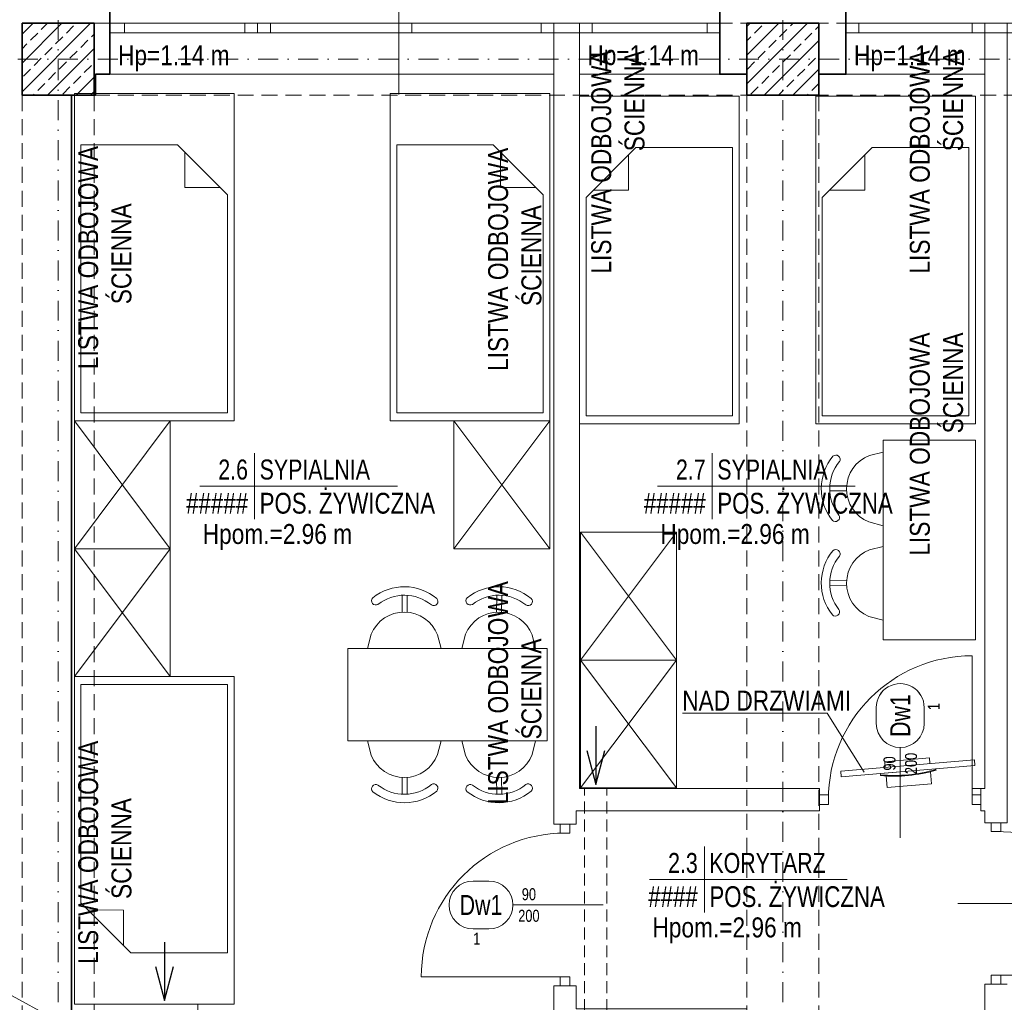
# Model space of a CAD drawing. Header units: millimetres. Extents: x -96593 to 66336, y -23969 to 7139.
# Tile 194 of 256: x -75720 to -75103, y -10210 to -9595. Entities that reach past the tile are written whole.
import ezdxf
from ezdxf.enums import TextEntityAlignment as Align

# ---------------------------------------------------------------- set-up
doc = ezdxf.new("R2010")
doc.units = ezdxf.units.MM
for name, pattern in [('DASHDOT', [1, 0.5, -0.25, 0, -0.25]), ('DASHED', [0.75, 0.5, -0.25]), ('DASHEDX2', [1.5, 1, -0.5])]:
    doc.linetypes.add(name, pattern=pattern)
for name, color, linetype, lineweight in [('BA_drz', 7, 'Continuous', 18), ('BA_met', 7, 'Continuous', 18), ('BA_sym', 7, 'Continuous', 18), ('BA_txc', 1, 'Continuous', 18), ('BA_txs', 2, 'Continuous', 18), ('MM_KS_OPISY', 7, 'Continuous', 9), ('mm_went_opis', 7, 'Continuous', 15), ('PG_KONSTRUKCJA', 5, 'Continuous', 35), ('PG_OKNA', 7, 'Continuous', 18), ('PG_OSIE', 1, 'DASHDOT', 18), ('PG_PARAPETY_WEWN.', 2, 'Continuous', 18), ('PG_PODCIĄGI', 1, 'DASHED', 18), ('PG_PRZERYWANE_ŚREDNIE', 1, 'DASHEDX2', 18), ('PG_SZRAF', 1, 'Continuous', 18), ('PG_WYMIARY', 1, 'Continuous', 18), ('PG_WYPOSAŻENIE', 1, 'Continuous', 18), ('PG_ŚCIANY_DZIAŁOWE', 3, 'Continuous', 18), ('PG_ŚCIANY_SŁUPY', 4, 'Continuous', 35)]:
    doc.layers.add(name, color=color, linetype=linetype, lineweight=lineweight)
doc.layers.add('BA_pom', color=6, linetype='Continuous', lineweight=18, plot=False)
doc.styles.add('BIKTS', font='bikromsw.shx', dxfattribs={"width": 0.85})
doc.styles.add('ROMANS', font='bikromsw.shx', dxfattribs={"width": 0.8})

# ---------------------------------------------------------------- blocks, each defined once
blk = doc.blocks.new('dr1h901')
at = {"color": 0}
blk.add_line((-0.5, 0), (-0.5, 1), dxfattribs=at)
blk.add_line((0, 0.3622), (0, -0.2655))
blk.add_arc((-0.5, 0), 1, 0, 90, dxfattribs=at)
blk = doc.blocks.new('jamb')
blk.add_lwpolyline([(-0.5, -0.5), (-0.5, 0.5), (0.5, 0.5), (0.5, -0.5)], close=True)
blk = doc.blocks.new('bikmet')
blk.add_line((0, 1.65), (0, -1.65))
at = {"style": 'ROMANS', "width": 0.8}
blk.add_attdef('NRPOM', text='', height=1, dxfattribs=at).set_placement((-0.333, 0.333), align=Align.RIGHT)
blk.add_attdef('NWAPOM', (0.25, 0.333), '', height=1, dxfattribs=at)
blk.add_attdef('PODLOGA', text='', height=1.042, dxfattribs=at).set_placement((0.25, -0.333), align=Align.TOP_LEFT)
blk = doc.blocks.new('symdrz')
blk.add_lwpolyline([(-10, -30, -1), (-10, 30), (10, 30, -1), (10, -30)], format="xyb", close=True)
at = {"style": 'BIKTS', "width": 0.8}
blk.add_attdef('SZERDRZ', text='', height=25, dxfattribs=at).set_placement((77.1, 8.8), align=Align.CENTER)
blk.add_attdef('SYMDRZ', text='', height=25, dxfattribs=at).set_placement((0, 0), align=Align.MIDDLE)
blk.add_attdef('WYSDRZ', text='', height=25, dxfattribs=at).set_placement((77.1, -9.5), align=Align.TOP_CENTER)
blk = doc.blocks.new('A$C652F0D4A')
at = {"layer": 'PG_SZRAF'}
h = blk.add_hatch(dxfattribs=at)
h.set_pattern_fill('ANSI33', color=256, scale=2)
h.set_pattern_definition([(45, (-7030.048, -4118.865), (-8.980256, 8.980256), []), (45, (-7021.067, -4118.865), (-8.980256, 8.980256), [6.35, -3.175])])
h.paths.add_polyline_path([(-45, 45), (0, 45), (0, 0), (-45, 0)])
at = {"layer": 'PG_KONSTRUKCJA'}
blk.add_lwpolyline([(-45, 45), (0, 45), (0, 0), (-45, 0), (-45, 45)], dxfattribs=at)
blk = doc.blocks.new('A$C8890cfa8')
at = {"layer": 'PG_WYPOSAŻENIE', "color": 18, "true_color": 0x000000}
for p, q in [((63.4, 95.86), (32.15, 64.61)), ((58.89, 91.34), (58.81, 69.2)), ((58.81, 69.2), (36.82, 69.27))]:
    blk.add_line(p, q, dxfattribs=at)
blk.add_lwpolyline([(0, 100), (0, 0), (205, 0), (205, 100)], close=True, dxfattribs=at)
blk.add_lwpolyline([(32.15, 64.61), (32.15, 4.14), (200, 4.14), (200, 95.86), (63.4, 95.86)], dxfattribs=at)
blk = doc.blocks.new('A$C5d8eeb17')
at = {"layer": 'PG_WYPOSAŻENIE', "color": 251, "true_color": 0x636466}
for p, q in [((38.75, 0), (38.75, 125)), ((38.75, 125), (96.51, 125)), ((96.51, 0), (96.51, 125)), ((29.78, 110.32), (38.75, 112.71)), ((5.34, 90.84), (15.88, 90.94)), ((5.37, 87.7), (15.91, 87.8)), ((38.75, 66.59), (30.19, 68.7)), ((29.78, 51.21), (38.75, 53.6)), ((5.34, 31.72), (15.88, 31.83)), ((5.37, 28.58), (15.91, 28.69)), ((38.75, 7.48), (30.19, 9.58)), ((96.51, 0), (38.75, 0))]:
    blk.add_line(p, q, dxfattribs=at)
for centre, radius, start, end in [((31.82, 89.53), 31.82, 141.44423, 219.67524), ((31.82, 89.53), 26.51, 141.44423, 219.67524), ((8.8, 107.44), 2.68, 328.6779, 134.21057), ((38.22, 89.59), 22.39, 112.15531, 248.96416), ((9.16, 71.17), 2.68, 226.9089, 32.44157), ((31.82, 30.41), 31.82, 141.44423, 219.67524), ((8.8, 48.32), 2.68, 328.6779, 134.21057), ((38.22, 30.47), 22.39, 112.15531, 248.96416), ((31.82, 30.41), 26.51, 141.44423, 219.67524), ((9.16, 12.05), 2.68, 226.9089, 32.44157)]:
    blk.add_arc(centre, radius, start, end, dxfattribs=at)
blk = doc.blocks.new('A$C819905f0')
at = {"layer": 'PG_WYPOSAŻENIE', "color": 18, "true_color": 0x000000}
for points in [[(60, 389.73), (60, 309.73), (0, 309.73), (0, 389.73), (60, 389.73), (0, 309.73), (60, 309.73), (0, 389.73)], [(297.76, 389.73), (297.76, 309.73), (237.76, 309.73), (237.76, 389.73), (297.76, 389.73), (237.76, 309.73), (297.76, 309.73), (237.76, 389.73)], [(60, 309.73), (60, 229.73), (0, 229.73), (0, 309.73), (60, 309.73), (0, 229.73), (60, 229.73), (0, 309.73)]]:
    blk.add_lwpolyline(points, dxfattribs=at)
at = {"layer": 'PG_PRZERYWANE_ŚREDNIE', "color": 4}
for p, rotation in [((0, 594.73), 270), ((197.76, 594.73), 270), ((100, 24.73), 90.00000000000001)]:
    blk.add_blockref('A$C8890cfa8', p, dxfattribs=dict(at, rotation=rotation))
at = {"layer": 'PG_WYMIARY', "color": 18, "true_color": 0x000000, "xscale": -1, "rotation": 90}
blk.add_blockref('A$C5d8eeb17', (296.25, 285.97), dxfattribs=at)
at = {"layer": 'PG_WYMIARY', "color": 18, "true_color": 0x000000, "rotation": 90}
blk.add_blockref('A$C5d8eeb17', (296.25, 150.72), dxfattribs=at)
at = {"layer": 'BA_txs', "color": 18, "true_color": 0x000000, "char_height": 12.5, "width": 265.5977, "attachment_point": 1, "rotation": 90, "style": 'BIKTS'}
for insert in [(2.4, 363.25), (259.19, 362.13), (259.19, 90.83), (2.4, -9.05)]:
    blk.add_mtext('\\pi58.92981;LISTWA ODBOJOWA\\P\\pi95.61136; ŚCIENNA', dxfattribs=dict(at, insert=insert))
blk = doc.blocks.new('A$C48367b7f')
at = {"layer": 'BA_txs', "color": 18, "true_color": 0x000000, "char_height": 12.5, "width": 265.5977, "attachment_point": 7, "rotation": 90, "style": 'BIKTS'}
for insert in [(38.57, 362.13), (38.57, 90.83)]:
    blk.add_mtext('\\pi58.92981;LISTWA ODBOJOWA\\P\\pi95.61136; ŚCIENNA', dxfattribs=dict(at, insert=insert))
blk = doc.blocks.new('A$Cc70e98f8')
at = {"layer": 'PG_WYPOSAŻENIE', "color": 18, "true_color": 0x000000}
for p, q in [((141.6, 4.14), (172.85, 35.39)), ((146.19, 30.8), (168.18, 30.73)), ((146.19, 30.8), (146.19, 8.74))]:
    blk.add_line(p, q, dxfattribs=at)
blk.add_lwpolyline([(205, 0), (205, 100), (0, 100), (0, 0)], close=True, dxfattribs=at)
blk.add_lwpolyline([(172.85, 35.39), (172.85, 95.86), (5, 95.86), (5, 4.14), (141.6, 4.14)], dxfattribs=at)
blk = doc.blocks.new('A$C25dec356')
at = {"layer": 'PG_WYPOSAŻENIE', "color": 251, "true_color": 0x636466}
for p, q in [((19, 84.1), (21.1, 168.1)), ((21.1, 168.1), (28.1, 167.9)), ((23.8, 0), (28.1, 167.9)), ((1.4, 112.6), (0, 56.6)), ((1.4, 112.6), (16, 112.2)), ((18.2, 119.2), (17.3, 119.2)), ((19.8, 119.1), (18.1, 49.2)), ((18.2, 119.2), (19.8, 119.1)), ((26.7, 112), (33.8, 111.8)), ((33.8, 111.8), (32.4, 55.8)), ((19, 84.1), (16.9, 0.2)), ((0, 56.6), (15.2, 56.2)), ((25.3, 56), (32.4, 55.8)), ((16.3, 49.2), (17.2, 49.2)), ((18.1, 49.2), (17.2, 49.2)), ((16.9, 0.2), (23.8, 0))]:
    blk.add_line(p, q, dxfattribs=at)
for centre, radius, start, end in [((201.3, 81.5), 187.8, 168.4159, 189.8932), ((202.3, 81.5), 187.9, 168.4197, 189.8895)]:
    blk.add_arc(centre, radius, start, end, dxfattribs=at)
blk = doc.blocks.new('A$C1835ecf6')
at = {"layer": 'PG_WYPOSAŻENIE', "color": 251, "true_color": 0x636466}
for p, q in [((64.6, 46.81), (155.26, 46.81)), ((155.26, 46.81), (178.41, 9.88))]:
    blk.add_line(p, q, dxfattribs=at)
at = {"layer": 'PG_WYPOSAŻENIE', "color": 18, "true_color": 0x000000}
for points in [[(0.77, 80), (0.77, 160), (60.77, 160), (60.77, 80), (0.77, 80), (60.77, 160), (0.77, 160), (60.77, 80)], [(0.77, 0), (0.77, 80), (60.77, 80), (60.77, 0), (0.77, 0), (60.77, 80), (0.77, 80), (60.77, 0)]]:
    blk.add_lwpolyline(points, dxfattribs=at)
at = {"color": 18, "lineweight": 30, "true_color": 0x000000, "xscale": 0.4999999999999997, "yscale": 0.4999999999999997, "zscale": 0.4999999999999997, "rotation": 96.3366558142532}
blk.add_blockref('A$C25dec356', (248.74, 5.69), dxfattribs=at)
at = {"layer": 'PG_PRZERYWANE_ŚREDNIE', "color": 4, "xscale": -1, "rotation": 270}
for p in [(0, 227.97), (148, 227.97)]:
    blk.add_blockref('A$Cc70e98f8', p, dxfattribs=at)
at = {"layer": 'PG_WYMIARY', "color": 18, "true_color": 0x000000, "xscale": -1, "rotation": 180}
blk.add_blockref('A$C5d8eeb17', (151.49, 217.7), dxfattribs=at)
at = {"layer": 'BA_txs', "color": 18, "true_color": 0x000000, "char_height": 12.5, "width": 265.5977, "attachment_point": 3, "rotation": 90, "style": 'BIKTS'}
for insert in [(7.39, 461.69), (206.95, 461.69), (206.95, 285.08)]:
    blk.add_mtext('LISTWA ODBOJOWA\\P ŚCIENNA', dxfattribs=dict(at, insert=insert))
blk = doc.blocks.new('A$C5DA075D8')
at = {"layer": 'BA_met', "color": 252}
for points in [[(1036.11, 2341.95), (1159.91, 2341.95)], [(1322.78, 2341.95), (1446.58, 2341.95)], [(1317.84, 2095.67), (1441.64, 2095.67)]]:
    blk.add_lwpolyline(points, dxfattribs=at)
at = {"layer": 'BA_sym', "color": 252}
blk.add_line((1160.84, 2587.18), (1160.84, 2688.21), dxfattribs=at)
at = {"layer": 'mm_went_opis', "color": 252, "linetype": 'DASHED', "lineweight": 15, "ltscale": 15}
for p, q in [((1277.16, 2002), (1277.16, 2152.76)), ((1291.16, 2002), (1291.16, 2152.76))]:
    blk.add_line(p, q, dxfattribs=at)
at = {"layer": 'mm_went_opis', "color": 252, "lineweight": 30}
for points in [[(1284.17, 2191.74), (1284.17, 2155.29)], [(1278.48, 2176.55), (1284.17, 2155.29), (1289.87, 2176.55)], [(1014, 2056.39), (1014, 2019.94)], [(1008.3, 2041.2), (1014, 2019.94), (1019.69, 2041.2)]]:
    blk.add_lwpolyline(points, dxfattribs=at)
at = {"layer": 'PG_OKNA', "color": 252}
for p, q in [((1361.84, 2631.76), (979.84, 2631.76)), ((1361.84, 2625.76), (979.84, 2625.76))]:
    blk.add_line(p, q, dxfattribs=at)
for points in [[(979.84, 2631.76), (988.84, 2631.76), (988.84, 2625.76), (979.84, 2625.76)], [(1064.34, 2631.76), (1072.34, 2631.76), (1072.34, 2625.76), (1064.34, 2625.76)], [(1072.34, 2631.76), (1080.34, 2631.76), (1080.34, 2625.76), (1072.34, 2625.76)], [(1160.84, 2631.76), (1168.84, 2631.76), (1168.84, 2625.76), (1160.84, 2625.76)], [(1249.84, 2631.76), (1257.84, 2631.76), (1257.84, 2625.76), (1249.84, 2625.76)], [(1273.84, 2631.76), (1281.84, 2631.76), (1281.84, 2625.76), (1273.84, 2625.76)], [(1353.84, 2631.76), (1361.84, 2631.76), (1361.84, 2625.76), (1353.84, 2625.76)], [(1440.84, 2631.76), (1448.84, 2631.76), (1448.84, 2625.76), (1440.84, 2625.76)], [(1519.84, 2631.76), (1527.84, 2631.76), (1527.84, 2625.76), (1519.84, 2625.76)], [(1527.84, 2625.76), (1541.84, 2625.76), (1541.84, 2631.76), (1527.84, 2631.76)]]:
    blk.add_lwpolyline(points, close=True, dxfattribs=at)
blk.add_lwpolyline([(1440.84, 2631.76), (1440.84, 2625.76), (1818.84, 2625.76), (1818.84, 2631.76), (1440.84, 2631.76)], dxfattribs=at)
at = {"layer": 'PG_OSIE', "color": 252, "ltscale": 25}
for points in [[(947.34, 2784.36), (947.34, 0)], [(1401.34, 2784.36), (1401.34, 0)], [(696.17, 2609.26), (2976.42, 2609.26)]]:
    blk.add_lwpolyline(points, dxfattribs=at)
at = {"layer": 'PG_PARAPETY_WEWN.', "color": 252}
for p, q in [((1257.84, 2599.76), (970.84, 2599.76)), ((1378.84, 2599.76), (1273.84, 2599.76)), ((1527.84, 2599.76), (1423.84, 2599.76))]:
    blk.add_line(p, q, dxfattribs=at)
at = {"layer": 'PG_PODCIĄGI', "color": 252, "ltscale": 20}
for points in [[(924.84, 2631.76), (2778.84, 2631.76)], [(924.84, 2631.76), (924.84, 157.76)], [(969.84, 2631.76), (969.84, 157.76)], [(1378.84, 2631.76), (1378.84, 157.76)], [(1423.84, 2631.76), (1423.84, 157.76)], [(924.84, 2586.76), (2778.84, 2586.76)]]:
    blk.add_lwpolyline(points, dxfattribs=at)
at = {"layer": 'PG_ŚCIANY_DZIAŁOWE', "color": 252}
for points in [[(1257.84, 2625.76), (1273.84, 2625.76), (1273.84, 2152.76), (1424.34, 2152.76), (1424.34, 2138.76), (1271.84, 2138.76), (1271.84, 2130.26), (1257.84, 2130.26), (1257.84, 2625.76)], [(1525.34, 2152.76), (1525.34, 2138.76), (1527.84, 2138.76), (1527.84, 2131.26), (1541.84, 2131.26), (1541.84, 2625.76), (1527.84, 2625.76), (1527.84, 2152.76), (1519.84, 2152.76)], [(1541.84, 1924.33), (1527.84, 1924.33), (1527.84, 2030.26), (1541.84, 2030.26)], [(969.84, 2017.76), (1034.84, 2017.76), (1034.84, 1990.76), (1257.84, 1990.76), (1257.84, 2029.26), (1271.84, 2029.26), (1271.84, 2014.76), (1378.84, 2014.76), (1378.84, 1972.76), (1376.84, 1972.76), (1376.84, 1970.76), (1044.84, 1970.76), (1044.84, 1968.76), (969.84, 1968.76), (969.84, 2017.76)]]:
    blk.add_lwpolyline(points, dxfattribs=at)
at = {"layer": 'PG_ŚCIANY_SŁUPY', "color": 252}
for points in [[(979.84, 2599.76), (979.84, 2659.76), (881.84, 2659.76), (881.84, 1723.8)], [(1361.84, 2659.76), (1361.84, 2599.76), (1378.84, 2599.76), (1378.84, 2586.76), (1423.84, 2586.76), (1423.84, 2599.76), (1440.84, 2599.76), (1440.84, 2659.76), (1361.84, 2659.76)], [(924.84, 1671.76), (928.84, 1671.76), (928.84, 1688.76), (942.84, 1688.76), (942.84, 1972.76), (969.84, 1973.01), (969.84, 2012.76), (955.84, 2012.76), (955.84, 2586.76), (970.84, 2586.76), (970.84, 2599.76), (979.84, 2599.76)]]:
    blk.add_lwpolyline(points, dxfattribs=at)
at = {"layer": 'BA_drz', "color": 252}
for name, p, xscale, yscale, zscale in [('dr1h901', (1474.84, 2145.76), -90, 89.99999999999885, -90), ('jamb', (1427.09, 2145.76), -5.5, 5.999999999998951, 5.5), ('jamb', (1522.59, 2145.76), -5.5, 5.999999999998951, 5.5)]:
    blk.add_blockref(name, p, dxfattribs=dict(at, xscale=xscale, yscale=yscale, zscale=zscale))
for name, p, xscale, yscale, zscale, rotation in [('jamb', (1264.84, 2127.51), -5.5, 5.999999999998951, 5.5, 270), ('jamb', (1534.84, 2128.51), -5.5, 5.999999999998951, 5.5, 270), ('dr1h901', (1264.84, 2079.76), 90, 90, -90, 90.00000000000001), ('dr1h901', (1534.84, 2080.76), -90, 89.99999999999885, -90, 270), ('jamb', (1534.84, 2033.01), -5.5, 5.999999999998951, 5.5, 90), ('jamb', (1264.84, 2032.01), -5.5, 5.999999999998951, 5.5, 90)]:
    blk.add_blockref(name, p, dxfattribs=dict(at, xscale=xscale, yscale=yscale, zscale=zscale, rotation=rotation))
at = {"layer": 'BA_met', "color": 252}
ref = blk.add_blockref('bikmet', (1070.46, 2341.95), dxfattribs=dict(at, xscale=12.5, yscale=12.5, zscale=12.5))
ref.add_attrib('NRPOM', ' 2.6', dxfattribs={"layer": '0', "height": 12.5, "style": 'ROMANS', "width": 0.8}).set_placement((1066.29, 2346.11), align=Align.RIGHT)
ref.add_attrib('NWAPOM', 'SYPIALNIA', (1073.59, 2346.11), dxfattribs={"layer": '0', "height": 12.5, "style": 'ROMANS', "width": 0.8})
ref.add_attrib('RAREA', '#####', dxfattribs={"layer": '0', "height": 13.021, "style": 'ROMANS', "width": 0.8}).set_placement((1066.29, 2337.78), align=Align.TOP_RIGHT)
ref.add_attrib('PODLOGA', 'POS. ŻYWICZNA', dxfattribs={"layer": '0', "height": 13.0208, "style": 'ROMANS', "width": 0.8}).set_placement((1073.59, 2337.78), align=Align.TOP_LEFT)
ref = blk.add_blockref('bikmet', (1357.13, 2341.95), dxfattribs=dict(at, xscale=12.5, yscale=12.5, zscale=12.5))
ref.add_attrib('NRPOM', ' 2.7', dxfattribs={"layer": '0', "height": 12.5, "style": 'ROMANS', "width": 0.8}).set_placement((1352.96, 2346.11), align=Align.RIGHT)
ref.add_attrib('NWAPOM', 'SYPIALNIA', (1360.25, 2346.11), dxfattribs={"layer": '0', "height": 12.5, "style": 'ROMANS', "width": 0.8})
ref.add_attrib('RAREA', '#####', dxfattribs={"layer": '0', "height": 13.021, "style": 'ROMANS', "width": 0.8}).set_placement((1352.96, 2337.78), align=Align.TOP_RIGHT)
ref.add_attrib('PODLOGA', 'POS. ŻYWICZNA', dxfattribs={"layer": '0', "height": 13.0208, "style": 'ROMANS', "width": 0.8}).set_placement((1360.25, 2337.78), align=Align.TOP_LEFT)
ref = blk.add_blockref('bikmet', (1352.19, 2095.67), dxfattribs=dict(at, xscale=12.5, yscale=12.5, zscale=12.5))
ref.add_attrib('NRPOM', ' 2.3', dxfattribs={"layer": '0', "height": 12.5, "style": 'ROMANS', "width": 0.8}).set_placement((1348.03, 2099.84), align=Align.RIGHT)
ref.add_attrib('NWAPOM', 'KORYTARZ', (1355.32, 2099.84), dxfattribs={"layer": '0', "height": 12.5, "style": 'ROMANS', "width": 0.8})
ref.add_attrib('RAREA', '####', dxfattribs={"layer": '0', "height": 13.021, "style": 'ROMANS', "width": 0.8}).set_placement((1348.03, 2091.5), align=Align.TOP_RIGHT)
ref.add_attrib('PODLOGA', 'POS. ŻYWICZNA', dxfattribs={"layer": '0', "height": 13.0208, "style": 'ROMANS', "width": 0.8}).set_placement((1355.32, 2091.5), align=Align.TOP_LEFT)
at = {"layer": 'BA_sym', "color": 252}
ref = blk.add_blockref('symdrz', (1474.84, 2198.35), dxfattribs=dict(at, xscale=0.5000000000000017, yscale=0.5000000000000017, zscale=0.5000000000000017, rotation=90.00000472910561))
ref.add_attrib('Symdrz', 'Dw1', dxfattribs={"height": 12.5, "rotation": 90, "style": 'BIKTS', "width": 0.8}).set_placement((1474.84, 2198.35), align=Align.MIDDLE_CENTER)
ref.add_attrib('Szerdrz', '90', dxfattribs={"layer": 'BA_txc', "height": 7.5, "rotation": 90, "style": 'BIKTS', "width": 0.8}).set_placement((1468.09, 2168.35), align=Align.MIDDLE_CENTER)
ref.add_attrib('Wysdrz', '200', dxfattribs={"layer": 'BA_txc', "height": 7.5, "rotation": 90, "style": 'BIKTS', "width": 0.8}).set_placement((1481.59, 2168.35), align=Align.MIDDLE_CENTER)
ref.add_attrib('Sztuk', '1', (1499.59, 2201.78), dxfattribs={"layer": 'BA_pom', "height": 7.5, "rotation": 90, "style": 'BIKTS', "width": 0.8})
ref = blk.add_blockref('symdrz', (1212.24, 2079.76), dxfattribs=dict(at, xscale=-0.5000000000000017, yscale=0.5000000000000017, zscale=0.5000000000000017, rotation=359.9999952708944))
ref.add_attrib('Symdrz', 'Dw1', dxfattribs={"height": 12.5, "rotation": 360, "style": 'BIKTS', "width": 0.8}).set_placement((1212.24, 2079.76), align=Align.MIDDLE_CENTER)
ref.add_attrib('Szerdrz', '90', dxfattribs={"layer": 'BA_txc', "height": 7.5, "rotation": 360, "style": 'BIKTS', "width": 0.8}).set_placement((1242.24, 2086.51), align=Align.MIDDLE_CENTER)
ref.add_attrib('Wysdrz', '200', dxfattribs={"layer": 'BA_txc', "height": 7.5, "rotation": 360, "style": 'BIKTS', "width": 0.8}).set_placement((1242.24, 2073.01), align=Align.MIDDLE_CENTER)
ref.add_attrib('Sztuk', '1', (1207.39, 2055.01), dxfattribs={"layer": 'BA_pom', "height": 7.5, "rotation": 360, "style": 'BIKTS', "width": 0.8})
at = {"layer": 'PG_KONSTRUKCJA', "color": 252}
for p in [(969.84, 2586.76), (1423.84, 2586.76)]:
    blk.add_blockref('A$C652F0D4A', p, dxfattribs=at)
at = {"layer": 'PG_PRZERYWANE_ŚREDNIE', "color": 252}
for name, p in [('A$C819905f0', (957.53, 1993.03)), ('A$C48367b7f', (1541.84, 1992.31)), ('A$C1835ecf6', (1273.9, 2153.07))]:
    blk.add_blockref(name, p, dxfattribs=at)
at = {"layer": 'BA_txs', "color": 252, "style": 'BIKTS', "width": 0.85}
for s, p in [('Hp=1.14 m', (984.87, 2605.48)), ('Hp=1.14 m', (1278.87, 2605.48)), ('Hp=1.14 m', (1445.87, 2605.48)), ('Hpom.=2.96 m', (1037.92, 2305.77)), ('Hpom.=2.96 m', (1324.58, 2305.77)), ('Hpom.=2.96 m', (1319.65, 2059.49))]:
    blk.add_text(s, height=12.5, dxfattribs=at).set_placement(p)
at = {"layer": 'BA_txs', "color": 252, "insert": (1262.15, 2201.46), "char_height": 12.5, "width": 265.5977, "attachment_point": 7, "style": 'BIKTS'}
blk.add_mtext('\\pi76.13219;NAD DRZWIAMI', dxfattribs=at)

msp = doc.modelspace()

# ---------------------------------------------------------------- linework, layer by layer
at = {"layer": 'BA_met', "color": 252}
msp.add_lwpolyline([(-75325.51, -10133.41), (-75201.71, -10133.41)], dxfattribs=at)
at = {"layer": 'BA_sym', "color": 252}
msp.add_line((-75482.51, -9641.9), (-75482.51, -9540.87), dxfattribs=at)
at = {"layer": 'MM_KS_OPISY'}
msp.add_line((-75748.91, -10193.09), (-75621.49, -10262.42), dxfattribs=at)

# ---------------------------------------------------------------- block references
at = {"layer": 'BA_drz', "color": 252}
for name, p, xscale, yscale, zscale in [('dr1h901', (-75168.51, -10083.32), -90, 89.99999999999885, -90), ('jamb', (-75216.26, -10083.32), -5.5, 5.999999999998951, 5.5), ('jamb', (-75120.76, -10083.32), -5.5, 5.999999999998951, 5.5)]:
    msp.add_blockref(name, p, dxfattribs=dict(at, xscale=xscale, yscale=yscale, zscale=zscale))
for name, p, xscale, yscale, zscale, rotation in [('jamb', (-75378.51, -10101.57), -5.5, 5.999999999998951, 5.5, 270), ('jamb', (-75108.51, -10100.57), -5.5, 5.999999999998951, 5.5, 270), ('dr1h901', (-75378.51, -10149.32), 90, 90, -90, 90.00000000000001), ('dr1h901', (-75108.51, -10148.32), -90, 89.99999999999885, -90, 270), ('jamb', (-75378.51, -10197.07), -5.5, 5.999999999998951, 5.5, 89.99999999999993), ('jamb', (-75108.51, -10196.07), -5.5, 5.999999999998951, 5.5, 89.99999999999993)]:
    msp.add_blockref(name, p, dxfattribs=dict(at, xscale=xscale, yscale=yscale, zscale=zscale, rotation=rotation))
at = {"layer": 'BA_met', "color": 252}
ref = msp.add_blockref('bikmet', (-75291.16, -10133.41), dxfattribs=dict(at, xscale=12.5, yscale=12.5, zscale=12.5))
ref.add_attrib('NRPOM', ' 2.3', dxfattribs={"layer": '0', "height": 12.5, "style": 'ROMANS', "width": 0.8}).set_placement((-75295.33, -10129.24), align=Align.RIGHT)
ref.add_attrib('NWAPOM', 'KORYTARZ', (-75288.04, -10129.24), dxfattribs={"layer": '0', "height": 12.5, "style": 'ROMANS', "width": 0.8})
ref.add_attrib('RAREA', '####', dxfattribs={"layer": '0', "height": 13.021, "style": 'ROMANS', "width": 0.8}).set_placement((-75295.33, -10137.58), align=Align.TOP_RIGHT)
ref.add_attrib('PODLOGA', 'POS. ŻYWICZNA', dxfattribs={"layer": '0', "height": 13.0208, "style": 'ROMANS', "width": 0.8}).set_placement((-75288.04, -10137.58), align=Align.TOP_LEFT)
at = {"layer": 'BA_sym', "color": 252}
ref = msp.add_blockref('symdrz', (-75168.51, -10030.72), dxfattribs=dict(at, xscale=0.5000000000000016, yscale=0.5000000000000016, zscale=0.5000000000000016, rotation=90.00000472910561))
ref.add_attrib('Symdrz', 'Dw1', dxfattribs={"height": 12.5, "rotation": 90, "style": 'BIKTS', "width": 0.8}).set_placement((-75168.51, -10030.72), align=Align.MIDDLE_CENTER)
ref.add_attrib('Szerdrz', '90', dxfattribs={"layer": 'BA_txc', "height": 7.5, "rotation": 90, "style": 'BIKTS', "width": 0.8}).set_placement((-75175.26, -10060.72), align=Align.MIDDLE_CENTER)
ref.add_attrib('Wysdrz', '200', dxfattribs={"layer": 'BA_txc', "height": 7.5, "rotation": 90, "style": 'BIKTS', "width": 0.8}).set_placement((-75161.76, -10060.72), align=Align.MIDDLE_CENTER)
ref.add_attrib('Sztuk', '1', (-75143.76, -10027.29), dxfattribs={"layer": 'BA_pom', "height": 7.5, "rotation": 90, "style": 'BIKTS', "width": 0.8})
ref = msp.add_blockref('symdrz', (-75431.11, -10149.32), dxfattribs=dict(at, xscale=-0.5000000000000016, yscale=0.5000000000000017, zscale=0.5000000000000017, rotation=359.9999952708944))
ref.add_attrib('Symdrz', 'Dw1', dxfattribs={"height": 12.5, "rotation": 360, "style": 'BIKTS', "width": 0.8}).set_placement((-75431.11, -10149.32), align=Align.MIDDLE_CENTER)
ref.add_attrib('Szerdrz', '90', dxfattribs={"layer": 'BA_txc', "height": 7.5, "rotation": 360, "style": 'BIKTS', "width": 0.8}).set_placement((-75401.11, -10142.57), align=Align.MIDDLE_CENTER)
ref.add_attrib('Wysdrz', '200', dxfattribs={"layer": 'BA_txc', "height": 7.5, "rotation": 360, "style": 'BIKTS', "width": 0.8}).set_placement((-75401.11, -10156.07), align=Align.MIDDLE_CENTER)
ref.add_attrib('Sztuk', '1', (-75435.97, -10174.07), dxfattribs={"layer": 'BA_pom', "height": 7.5, "rotation": 360, "style": 'BIKTS', "width": 0.8})
at = {"layer": 'mm_went_opis', "color": 2, "lineweight": 60}
msp.add_blockref('A$C5DA075D8', (-76643.35, -12229.08), dxfattribs=at)

# ---------------------------------------------------------------- texts
at = {"layer": 'BA_txs', "color": 252, "style": 'BIKTS', "width": 0.85}
for s, p in [('Hp=1.14 m', (-75658.49, -9623.59)), ('Hp=1.14 m', (-75364.49, -9623.59)), ('Hp=1.14 m', (-75197.49, -9623.59)), ('Hpom.=2.96 m', (-75605.44, -9923.31)), ('Hpom.=2.96 m', (-75323.71, -10169.58))]:
    msp.add_text(s, height=12.5, dxfattribs=at).set_placement(p)
at = {"layer": 'BA_txs', "color": 252, "insert": (-75381.2, -10027.61), "char_height": 12.5, "width": 265.5977, "attachment_point": 7, "style": 'BIKTS'}
msp.add_mtext('\\pi76.13219;NAD DRZWIAMI', dxfattribs=at)

doc.saveas('drawing.dxf')
